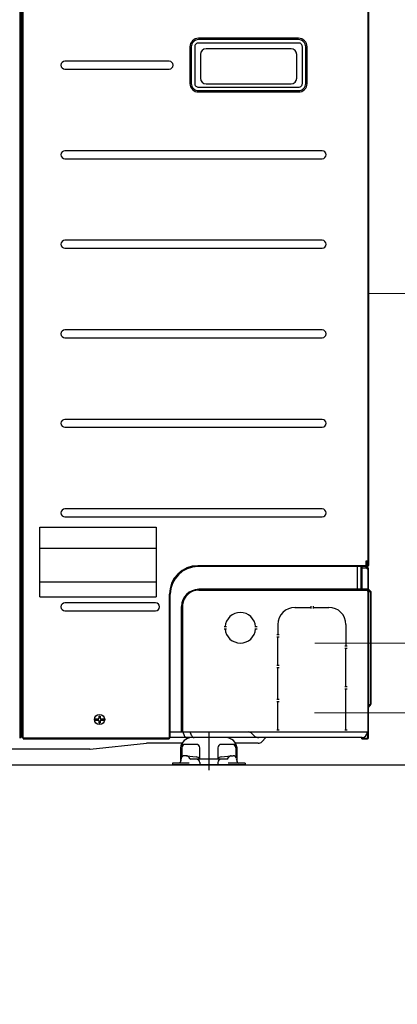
# Model space of a CAD drawing. Header units: millimetres. Extents: x 39871 to 53385, y 51832 to 57813.
# Tile 43 of 88: x 48669 to 48801, y 52278 to 52623. Entities that reach past the tile are written whole.
import ezdxf
from ezdxf import colors
from ezdxf.entities.mleader import LeaderData, LeaderLine
from ezdxf.math import Vec2, Vec3

# ---------------------------------------------------------------- set-up
doc = ezdxf.new("R2010")
doc.units = ezdxf.units.MM
doc.linetypes.add('ACAD_ISO02W100', pattern=[15, 12, -3])
doc.layers.add('AQUAREA', color=7, linetype='Continuous')
doc.layers.add('REFRIGERANTE', color=251, linetype='Continuous')
doc.layers.add('COLLEGAMENTI ELETTRICI', color=3, linetype='Continuous', lineweight=30)
doc.layers.add('IS_KAN_OPIS', color=7, linetype='Continuous', lineweight=30)
doc.styles.add('ARIAL', font='ARIALN.TTF')

# ---------------------------------------------------------------- blocks, each defined once
blk = doc.blocks.new('SPLIT')
at = {"layer": 'AQUAREA'}
for p, q in [((25185.55, -308.12), (25185.55, -1446.86)), ((25038.2, -999.2), (25038.2, -1020)), ((25117.62, -994.2), (25043.2, -994.2)), ((25122.62, -1020), (25122.62, -999.2)), ((25043.2, -1025), (25117.62, -1025)), ((25185.53, -1447.09), (25036.11, -1447.09)), ((25184.55, -1447.86), (25036.11, -1447.86)), ((25184.78, -1448.84), (25184.78, -1467.54)), ((25185.55, -1597.64), (25185.55, -1448.84)), ((25011.11, -1598.64), (25011.11, -1472.09)), ((25011.88, -1597.66), (25011.88, -1472)), ((25185.55, -1467.74), (25036.82, -1467.74)), ((25036.82, -1468.51), (25185.55, -1468.51)), ((25185.09, -1468.26), (25186.58, -1469.67)), ((25186.88, -1470.4), (25186.88, -1568.4)), ((25021.82, -1592.69), (25021.82, -1482.74)), ((25022.66, -1481.33), (25022.66, -1592.69)), ((25034.65, -1603.54), (25023.74, -1603.54)), ((25067.41, -1603.54), (25056.5, -1603.54)), ((25179.6, -1598.64), (25184.55, -1598.64)), ((25020.74, -1606.54), (25020.74, -1618.74)), ((25037.65, -1616.54), (25037.65, -1606.54)), ((25053.5, -1606.54), (25053.5, -1616.54)), ((25070.41, -1618.74), (25070.41, -1606.54))]:
    blk.add_line(p, q, dxfattribs=at)
for points in [[(24880.07, -305.76), (24880.07, -1597.66)], [(24880.84, -305.76), (24880.84, -1597.66)], [(24881.82, -305.76), (24881.82, -1597.66)], [(24882.66, -305.76), (24882.66, -1597.66)], [(25183.31, -305.76), (25183.31, -306.61), (25184.78, -308.53), (25184.78, -1446.86)], [(24881.82, -995.07), (24882.66, -995.07)], [(24881.82, -1012.92), (24882.66, -1012.92)], [(24880.84, -1102.24), (24882.87, -1102.24)], [(24881.82, -1114.14), (24882.66, -1114.14)], [(24881.82, -1119.11), (24882.66, -1119.11)], [(24881.82, -1127.02), (24882.87, -1127.02)], [(24881.82, -1136.96), (24882.66, -1136.96)], [(24881.82, -1141.93), (24882.66, -1141.93)], [(24881.82, -1391.97), (24882.66, -1391.97)], [(24881.82, -1391.97), (24882.66, -1391.97)], [(24881.82, -1391.97), (24882.66, -1391.97)], [(24880.84, -1399.88), (24882.87, -1399.88)], [(24881.82, -1409.82), (24882.66, -1409.82)], [(24897.52, -1474.25), (24897.52, -1413.23)], [(24897.52, -1413.23), (24999.4, -1413.23)], [(24999.4, -1413.23), (24999.4, -1474.25)], [(24881.82, -1414.79), (24882.66, -1414.79)], [(24897.52, -1431.56), (24999.4, -1431.56)], [(24897.52, -1431.66), (24999.4, -1431.66)], [(25175.54, -1447.86), (25175.54, -1467.74)], [(25178.83, -1447.86), (25178.83, -1467.51)], [(25179.6, -1447.86), (25179.6, -1466.74)], [(25183.59, -1442.89), (25184.36, -1442.89)], [(25183.59, -1448.63), (25183.59, -1448.63), (25183.59, -1448.7), (25183.59, -1448.77), (25183.59, -1448.84)], [(25184.36, -1447.86), (25184.36, -1442.89)], [(25179.6, -1448.84), (25185.55, -1448.84)], [(24897.52, -1461.09), (24999.4, -1461.09)], [(24897.52, -1474.25), (24999.4, -1474.25)], [(25184.78, -1469.51), (25184.78, -1592.69)], [(25134.94, -1482.58), (25134.94, -1484.61)], [(25136.97, -1482.58), (25136.97, -1484.61)], [(25121.08, -1483.56), (25134.94, -1483.56)], [(25136.97, -1483.56), (25150.83, -1483.56)], [(25059.06, -1500.43), (25061.02, -1500.43)], [(25085.87, -1500.43), (25087.83, -1500.43)], [(25106.17, -1498.47), (25106.17, -1507.43)], [(25165.74, -1498.47), (25165.74, -1517.3)], [(25059.06, -1502.46), (25061.02, -1502.46)], [(25085.87, -1502.46), (25087.83, -1502.46)], [(25105.19, -1507.43), (25107.22, -1507.43)], [(25105.19, -1509.39), (25107.22, -1509.39)], [(25106.17, -1534.17), (25106.17, -1509.39)], [(25164.76, -1517.3), (25166.72, -1517.3)], [(25164.76, -1519.33), (25166.72, -1519.33)], [(25165.74, -1553), (25165.74, -1519.33)], [(25105.19, -1534.17), (25107.22, -1534.17)], [(25105.19, -1536.2), (25107.22, -1536.2)], [(25106.17, -1563.92), (25106.17, -1536.2)], [(25164.76, -1553), (25166.72, -1553)], [(25164.76, -1555.03), (25166.72, -1555.03)], [(25165.74, -1590.73), (25165.74, -1555.03)], [(25105.19, -1563.92), (25107.22, -1563.92)], [(25105.19, -1565.95), (25107.22, -1565.95)], [(25106.17, -1590.73), (25106.17, -1565.95)], [(25185.2, -1570.29), (25186.74, -1568.75)], [(25185.69, -1570.78), (25187.23, -1569.24)], [(25186.74, -1568.75), (25186.74, -1568.75), (25186.74, -1568.68), (25186.81, -1568.68), (25186.81, -1568.61), (25186.81, -1568.54), (25186.88, -1568.54), (25186.88, -1568.47), (25186.88, -1568.4)], [(25187.23, -1569.24), (25187.23, -1569.24), (25187.23, -1569.17), (25187.3, -1569.17), (25187.3, -1569.1), (25187.37, -1569.1), (25187.37, -1569.03), (25187.37, -1568.96), (25187.44, -1568.96), (25187.44, -1568.89), (25187.44, -1568.82), (25187.51, -1568.82), (25187.51, -1568.75), (25187.51, -1568.68), (25187.51, -1568.61), (25187.51, -1568.54), (25187.58, -1568.54), (25187.58, -1568.47), (25187.58, -1568.4)], [(25185.2, -1570.29), (25185.2, -1570.29), (25185.13, -1570.29), (25185.13, -1570.36), (25185.06, -1570.43), (25185.06, -1570.5), (25184.99, -1570.5), (25184.99, -1570.57), (25184.99, -1570.64), (25184.92, -1570.64), (25184.92, -1570.71), (25184.92, -1570.78), (25184.92, -1570.85), (25184.92, -1570.92), (25184.85, -1570.92), (25184.85, -1570.99), (25184.85, -1571.06), (25184.85, -1571.13)], [(25185.69, -1570.78), (25185.69, -1570.78), (25185.62, -1570.85), (25185.62, -1570.92), (25185.62, -1570.99), (25185.55, -1570.99), (25185.55, -1571.06), (25185.55, -1571.13)], [(24945.94, -1581.21), (24945.94, -1582.4)], [(24945.94, -1581.21), (24948.81, -1581.21)], [(24945.94, -1582.4), (24948.81, -1582.4)], [(24948.81, -1581.21), (24948.88, -1581.21), (24948.95, -1581.21), (24949.02, -1581.21), (24949.02, -1581.14), (24949.09, -1581.14), (24949.16, -1581.14), (24949.16, -1581.07), (24949.23, -1581.07), (24949.23, -1581), (24949.3, -1581), (24949.3, -1580.93), (24949.3, -1580.86), (24949.3, -1580.79), (24949.37, -1580.79), (24949.37, -1580.72)], [(24949.37, -1582.89), (24949.37, -1582.89), (24949.37, -1582.82), (24949.3, -1582.82), (24949.3, -1582.75), (24949.3, -1582.68), (24949.3, -1582.61), (24949.23, -1582.61), (24949.23, -1582.54), (24949.16, -1582.54), (24949.16, -1582.47), (24949.09, -1582.47), (24949.02, -1582.47), (24949.02, -1582.4), (24948.95, -1582.4), (24948.88, -1582.4), (24948.81, -1582.4)], [(24949.37, -1578.9), (24950.56, -1578.9)], [(24949.37, -1578.9), (24949.37, -1580.72)], [(24949.37, -1582.89), (24949.37, -1584.71)], [(24949.37, -1584.71), (24950.56, -1584.71)], [(24950.56, -1578.9), (24950.56, -1580.72)], [(24950.56, -1580.72), (24950.56, -1580.72), (24950.56, -1580.79), (24950.56, -1580.86), (24950.56, -1580.93), (24950.63, -1581), (24950.63, -1581.07), (24950.7, -1581.07), (24950.7, -1581.14), (24950.77, -1581.14), (24950.84, -1581.14), (24950.84, -1581.21), (24950.91, -1581.21), (24950.98, -1581.21), (24951.05, -1581.21)], [(24951.05, -1582.4), (24951.05, -1582.4), (24950.98, -1582.4), (24950.91, -1582.4), (24950.84, -1582.4), (24950.84, -1582.47), (24950.77, -1582.47), (24950.7, -1582.47), (24950.7, -1582.54), (24950.63, -1582.54), (24950.63, -1582.61), (24950.56, -1582.68), (24950.56, -1582.75), (24950.56, -1582.82), (24950.56, -1582.89)], [(24950.56, -1582.89), (24950.56, -1584.71)], [(24951.05, -1581.21), (24953.92, -1581.21)], [(24951.05, -1582.4), (24953.92, -1582.4)], [(24953.92, -1581.21), (24953.92, -1582.4)], [(25011.88, -1592.69), (25185.55, -1592.69)], [(25022.74, -1592.69), (25024.07, -1595.84)], [(25030.5, -1595.84), (25029.17, -1592.69)], [(25085.87, -1596.54), (25083.22, -1593.88)], [(25105.19, -1590.73), (25107.22, -1590.73)], [(25164.76, -1590.73), (25166.72, -1590.73)], [(25184.85, -1597.64), (25184.85, -1592.69)], [(24879.86, -1597.66), (24880.84, -1597.66)], [(24881.82, -1597.66), (24882.87, -1597.66)], [(24882.87, -1597.66), (24882.87, -1598.64)], [(24882.87, -1597.87), (25010.9, -1597.87)], [(24882.87, -1598.64), (25010.9, -1598.64)], [(24941.81, -1607.6), (24991.02, -1602.63)], [(24991.37, -1602.63), (24991.37, -1602.63), (24991.3, -1602.63), (24991.23, -1602.63), (24991.16, -1602.63), (24991.09, -1602.63), (24991.02, -1602.63)], [(25022.1, -1602.63), (24991.16, -1602.63)], [(25010.9, -1597.66), (25010.9, -1598.64)], [(25010.9, -1597.66), (25011.88, -1597.66)], [(25179.95, -1597.66), (25011.88, -1597.66)], [(25088.92, -1602.63), (25069, -1602.63)], [(25095.67, -1597.66), (25092.03, -1601.3)], [(25179.6, -1598.01), (25184.48, -1598.01)], [(25179.6, -1598.64), (25179.6, -1598.01)], [(24941.32, -1607.6), (24632.2, -1607.6)], [(24941.32, -1607.6), (24941.39, -1607.6), (24941.46, -1607.6), (24941.53, -1607.6), (24941.6, -1607.6), (24941.67, -1607.6), (24941.74, -1607.6), (24941.81, -1607.6)], [(25021.9, -1606.48), (25021.9, -1614.78)], [(25069.15, -1606.54), (25069.15, -1614.63)], [(25028.51, -1619.9), (25013.81, -1619.9)], [(25013.81, -1619.9), (25013.81, -1621.47)], [(25021.47, -1615.75), (25020.74, -1618.76)], [(25025.99, -1613.49), (25024.15, -1613.49)], [(25025.99, -1613.49), (25034.6, -1614.54)], [(25034.6, -1616.54), (25029.77, -1616.54)], [(25061.38, -1616.54), (25034.6, -1616.54)], [(25037.65, -1619.48), (25037.65, -1621.47)], [(25053.5, -1619.48), (25053.5, -1621.47)], [(25056.55, -1614.54), (25065.16, -1613.49)], [(25077.34, -1619.9), (25062.53, -1619.9)], [(25065.16, -1613.49), (25066.99, -1613.49)], [(25069.67, -1615.8), (25070.41, -1618.74)], [(25077.34, -1619.9), (25077.34, -1621.47)], [(25077.34, -1621.47), (25013.81, -1621.47)]]:
    blk.add_lwpolyline(points, dxfattribs=at)
for points in [[(25029.1, -992.6), (25029.1, -1024.64, 0.414214), (25036.6, -1032.14), (25124.22, -1032.14, 0.414214), (25131.72, -1024.64), (25131.72, -992.6, 0.414214), (25124.22, -985.1), (25036.6, -985.1, 0.414214)], [(25030.3, -992.6), (25030.3, -1024.64, 0.414214), (25036.6, -1030.95), (25124.22, -1030.95, 0.414214), (25130.53, -1024.64), (25130.53, -992.6, 0.414214), (25124.22, -986.29), (25036.6, -986.29, 0.414214)], [(25033.24, -992.6), (25033.24, -1024.64, 0.414214), (25036.6, -1028.01), (25124.22, -1028.01, 0.414214), (25127.59, -1024.64), (25127.59, -992.6, 0.414214), (25124.22, -989.23), (25036.6, -989.23, 0.414214)], [(24919.55, -1005.16, 1), (24919.55, -1012.09), (25010.88, -1012.09, 1), (25010.88, -1005.16)], [(24919.55, -1083.64, 1), (24919.55, -1090.57), (25144.88, -1090.57, 1), (25144.88, -1083.64)], [(24919.55, -1162.01, 1), (24919.55, -1168.94), (25144.88, -1168.94, 1), (25144.88, -1162.01)], [(24919.55, -1240.49, 1), (24919.55, -1247.43), (25144.88, -1247.43, 1), (25144.88, -1240.49)], [(24919.55, -1318.87, 1), (24919.55, -1325.8), (25144.88, -1325.8, 1), (25144.88, -1318.87)], [(24919.55, -1397.35, 1), (24919.55, -1404.28), (25144.88, -1404.28, 1), (25144.88, -1397.35)], [(24919.55, -1479.64, 1), (24919.55, -1486.57), (24999.05, -1486.57, 1), (24999.05, -1479.64)]]:
    blk.add_lwpolyline(points, format="xyb", close=True, dxfattribs=at)
for points in [[(25184.57, -1450.1), (25183.94, -1449.54, -0.216385), (25183.59, -1448.79), (25183.59, -1442.89)], [(25184.36, -1447.86), (25184.36, -1448.34, 0.216283), (25184.71, -1449.09), (25185.13, -1449.47)], [(25185.69, -1467.88), (25187.28, -1469.38, -0.204998), (25187.58, -1470.11), (25187.58, -1568.4)]]:
    blk.add_lwpolyline(points, format="xyb", dxfattribs=at)
at = {"layer": 'AQUAREA', "ltscale": 20}
blk.add_lwpolyline([(25045.55, -1592.97), (25045.55, -1626.27)], dxfattribs=at)
at = {"layer": 'AQUAREA'}
for centre, radius, start, end in [((25043.2, -999.2), 5, 90, 180), ((25117.62, -999.2), 5, 0, 90), ((25043.2, -1020), 5, 180, 270), ((25117.62, -1020), 5, 270, 0), ((25036.11, -1472.09), 25, 90, 180), ((25036.12, -1472.09), 24.23, 90.00082, 179.80095), ((25184.41, -1446.86), 0.37, 270, 0), ((25184.55, -1446.86), 1, 270, 0), ((25183.52, -1451.18), 1.51, 33.2092, 45.44524), ((25184.07, -1450.55), 1.51, 11.80064, 45.44524), ((25036.82, -1482.74), 15, 90, 180), ((25036.82, -1482.74), 14.23, 90, 174.32562), ((25179.83, -1467.51), 1, 180, 270), ((25180.6, -1466.74), 1, 180, 270), ((25183.78, -1469.51), 1, 0, 90), ((25185.78, -1467.54), 1, 180, 226.33373), ((25186.39, -1467.15), 1, 213.87541, 226.33373), ((25185.88, -1470.4), 1, 360, 46.33373), ((25073.24, -1501.44), 13.39, 4.3466, 175.6534), ((25121.17, -1498.56), 15, 90, 180), ((25150.74, -1498.56), 15, 0, 90), ((25073.24, -1501.44), 13.39, 184.3466, 355.6534), ((25080.17, -1597.15), 4.47, 47.09233, 86.85195), ((25179.38, -1592.49), 5.2, 276.3739, 357.8124), ((25030.73, -1607.72), 10.06, 90.4949, 173.25443), ((25023.74, -1606.54), 3, 90, 180), ((25024.9, -1606.54), 3, 90, 180), ((25026.98, -1594.53), 3.19, 204.18772, 258.47587), ((25033.42, -1594.53), 3.19, 204.18772, 258.47587), ((25034.65, -1606.54), 3, 0, 90), ((25056.5, -1606.54), 3, 90, 180), ((25060.34, -1607.8), 10.14, 7.13192, 88.51383), ((25066.15, -1606.54), 3, 0, 90), ((25067.41, -1606.54), 3, 0, 90), ((25089.69, -1590.66), 7.01, 236.99431, 266.82574), ((25088.26, -1596.78), 5.89, 276.40862, 309.84204), ((25184.48, -1597.64), 0.37, 270, 0), ((25184.55, -1597.64), 1, 270, 0), ((25019.35, -1618.5), 1.41, 279.65581, 350.34419), ((25024.31, -1616.4), 2.91, 93.15001, 167.11631), ((25025.52, -1616.59), 3.13, 31.30399, 81.30973), ((25030.33, -1614.4), 2.21, 194.70581, 255.29419), ((25034.31, -1618.31), 3.78, 27.97837, 85.55029), ((25034.65, -1619.54), 3, 0, 90), ((25056.84, -1618.31), 3.78, 94.44971, 152.02163), ((25056.5, -1619.54), 3, 90, 180), ((25060.82, -1614.4), 2.21, 284.70581, 345.29419), ((25065.63, -1616.59), 3.13, 98.69027, 148.69601), ((25066.83, -1616.4), 2.91, 12.88369, 86.84999), ((25071.8, -1618.5), 1.41, 189.65581, 260.34419)]:
    blk.add_arc(centre, radius, start, end, dxfattribs=at)
blk.add_open_spline([(24954.4, -1581.8), (24954.4, -1579.34), (24952.41, -1577.34), (24949.94, -1577.34), (24947.47, -1577.34), (24945.48, -1579.34), (24945.48, -1581.8), (24945.48, -1584.27), (24947.47, -1586.27), (24949.94, -1586.27), (24952.41, -1586.27), (24954.4, -1584.27), (24954.4, -1581.8)], degree=3, knots=[0, 0, 0, 0, 1, 1, 1, 2, 2, 2, 3, 3, 3, 4, 4, 4, 4], dxfattribs=at)
blk = doc.blocks.new('_None')

msp = doc.modelspace()

# ---------------------------------------------------------------- linework, layer by layer
at = {"linetype": 'Continuous', "ltscale": 0.02}
msp.add_line((48407.32, 52362.19), (49064.7, 52362.19), dxfattribs=at)
at = {"layer": 'COLLEGAMENTI ELETTRICI', "linetype": 'ACAD_ISO02W100', "lineweight": 13, "ltscale": 0.02}
msp.add_line((48790.85, 52527.26), (49024.78, 52527.26), dxfattribs=at)
at = {"layer": 'REFRIGERANTE', "lineweight": 13}
for p, q in [((48772.08, 52404.82), (49083.14, 52404.82)), ((48771.95, 52380.43), (49117.42, 52380.43))]:
    msp.add_line(p, q, dxfattribs=at)

# ---------------------------------------------------------------- block references
at = {"lineweight": 13, "xscale": 0.4, "yscale": 0.4, "zscale": 0.4}
msp.add_blockref('SPLIT', (38716.63, 53010.77), dxfattribs=at)

# ---------------------------------------------------------------- leaders
at = {"layer": 'IS_KAN_OPIS', "color": 212}
ml = msp.add_multileader_mtext('Standard', dxfattribs=at)
ml.set_content('\\pxql;{\\C256;Układ pompowy - \\A1;obieg ogrzewania\\Pgrzejnikowego 55/45%%DC; 35kPa; 11,3kW; 917,53kg/h\\P\\C1;Pompa  1~230V; 0,2kW}', color=212, style='ARIAL')
ml.set_leader_properties(color=212)
ml.set_arrow_properties(name='NONE')
ml.build(insert=Vec2(0, 0))
ml.multileader.update_dxf_attribs({"text_left_attachment_type": 6, "text_right_attachment_type": 6, "dogleg_length": 5, "arrow_head_size": 3})
ctx = ml.context
ctx.base_point, ctx.char_height, ctx.arrow_head_size, ctx.landing_gap_size, ctx.plane_origin = Vec3(45306.64, 52379.53), 30, 3, 1, Vec3(43632.71, 52295.39)
ctx.left_attachment, ctx.right_attachment = 6, 6
notes = []
notes.append((ctx, [(0, (1, 1, 0), (45301.64, 52379.53), (1, 0), 5, [(0, [(45125.38, 52771.05)], 0, [])])]))
ctx.mtext.insert, ctx.mtext.width, ctx.mtext.flow_direction = Vec3(45307.64, 52417.86), 8077.0398, 5
for ctx, leaders in notes:
    for number, flags, end, landing, length, lines in leaders:
        leader = LeaderData()
        leader.index, (leader.has_last_leader_line, leader.has_dogleg_vector, leader.attachment_direction) = number, flags
        leader.last_leader_point, leader.dogleg_vector, leader.dogleg_length = Vec3(end), Vec3(landing), length
        for number, points, colour, breaks in lines:
            line = LeaderLine()
            line.index, line.vertices, line.color, line.breaks = number, Vec3.list(points), colors.encode_raw_color(colour), breaks
            leader.lines.append(line)
        ctx.leaders.append(leader)

doc.saveas('drawing.dxf')
